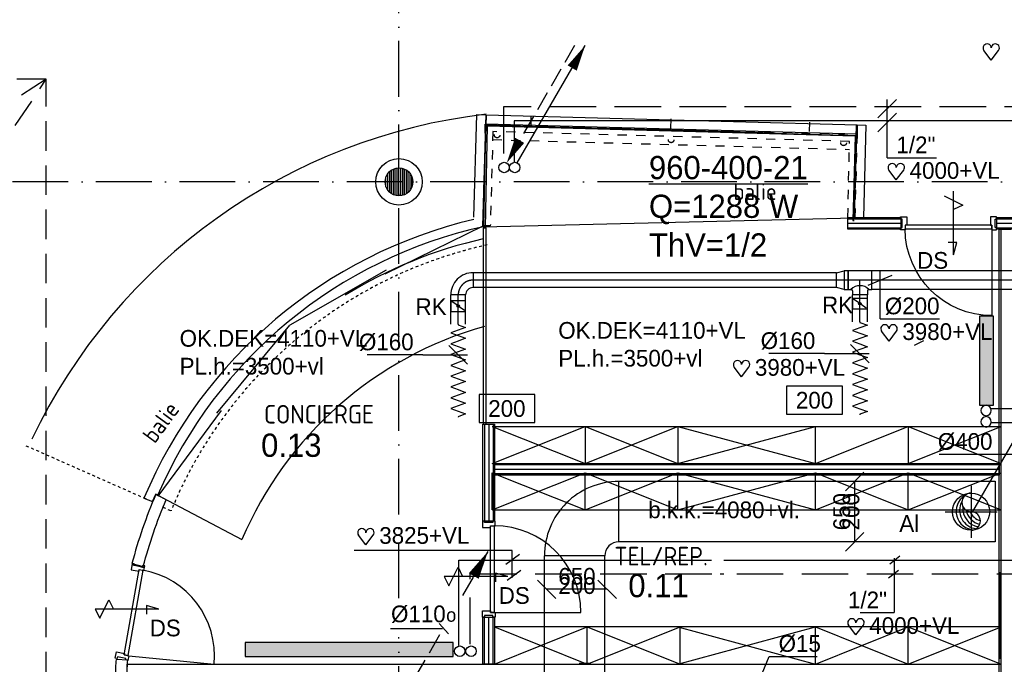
# Model space of a CAD drawing. Extents: x -866131 to -691536, y 173952 to 258052.
# Tile 80 of 160: x -787187 to -776584, y 204424 to 211368. Entities that reach past the tile are written whole.
import ezdxf
from ezdxf.enums import TextEntityAlignment as Align

# ---------------------------------------------------------------- set-up
doc = ezdxf.new("R2010")
doc.units = 0
doc.header["$LTSCALE"] = 100
for name, pattern in [('2322107', [2000, 1000, 1000]), ('2322108', [7, 5, -2]), ('CENTER2', [11.25, 7.5, -1.25, 1.25, -1.25]), ('CENTER4', [5, 3.125, -0.625, 0.625, -0.625]), ('DASHDOT', [9, 6, -1.5, 0, -1.5]), ('DASHED', [3, 1.5, -1.5]), ('HIDDEN', [2, 1, -1]), ('HIDDEN2', [4.7625, 3.175, -1.5875]), ('LURETOUR', [6, 4, -2])]:
    doc.linetypes.add(name, pattern=pattern)
doc.layers.get('0').update_dxf_attribs({"linetype": 'CONTINUOUS'})
for name, color, linetype in [('AL$1----_ALGEMEEN', 7, 'CONTINUOUS'), ('AL$1----_TEKST', 7, 'CONTINUOUS'), ('AL$7----_STRAMIEN', 1, 'DASHDOT'), ('AL$8----_HULPKOLOM', 2, 'CONTINUOUS'), ('AL22----_BINNENWAND', 7, 'CONTINUOUS'), ('AL28----_KONSTRUKTIE', 3, 'CONTINUOUS'), ('AL32----_BINNENKOZ', 7, 'CONTINUOUS'), ('AL32----_DRAAIRICHTING', 1, 'CONTINUOUS'), ('ALL-----_REFLIJNEN', 8, 'CONTINUOUS'), ('ALXAA---_GEWBETON', 12, 'CONTINUOUS'), ('BOUW', 8, 'CONTINUOUS'), ('DOORSNEDE', 1, 'CONTINUOUS'), ('LIJN18', 1, 'CONTINUOUS'), ('LIJN35', 4, 'CONTINUOUS'), ('MEUBILAIR', 6, 'CONTINUOUS'), ('MV-BINNENKOZIJN', 1, 'CONTINUOUS'), ('WI561---', 1, 'CONTINUOUS'), ('WL5233--', 4, 'CONTINUOUS'), ('WL532---', 4, 'CONTINUOUS'), ('WL561---', 4, 'CONTINUOUS'), ('WL561---_AANVOER', 4, 'CONTINUOUS'), ('WL561---_RETOUR', 4, 'CONTINUOUS'), ('WL570---', 3, 'CONTINUOUS'), ('WL570---_HARTLIJN', 7, 'CONTINUOUS'), ('WL570---_RETOUR', 3, 'CONTINUOUS'), ('WL570---_TOEVOER', 3, 'CONTINUOUS'), ('WM561---', 1, 'CONTINUOUS'), ('WM570---', 1, 'CONTINUOUS')]:
    doc.layers.add(name, color=color, linetype=linetype)
doc.styles.add('BURO-018', font='BUROFONT.shx', dxfattribs={"height": 180})
doc.styles.add('BURO-025', font='BUROFONT.shx', dxfattribs={"height": 250})
doc.styles.get("Standard").update_dxf_attribs({"font": 'ISOCP'})

# ---------------------------------------------------------------- blocks, each defined once
blk = doc.blocks.new('A$C4CDC756A')
at = {"layer": 'BOUW', "color": 1, "style": 'BURO-018'}
for s, p in [('OK.DEK=4110+VL', (0, 300)), ('PL.h.=3500+vl', (0, 0))]:
    blk.add_text(s, height=180, dxfattribs=at).set_placement(p)
blk = doc.blocks.new('2322401')
at = {"color": 0, "linetype": 'CONTINUOUS'}
for p, q in [((-0.5, 0.5, 1), (-0.5, 0.5)), ((-0.5, 0.5, 1), (-0.5, -0.5, 1)), ((0.5, 0.5, 1), (-0.5, 0.5, 1)), ((0.5, 0.5), (-0.5, 0.5)), ((-0.5, 0.5), (-0.5, -0.5)), ((0.5, 0.5, 1), (0.5, 0.5)), ((0.5, -0.5, 1), (0.5, 0.5, 1)), ((0.5, -0.5), (0.5, 0.5)), ((-0.5, -0.5, 1), (-0.5, -0.5)), ((-0.5, -0.5, 1), (0.5, -0.5, 1)), ((-0.5, -0.5), (0.5, -0.5)), ((0.5, -0.5, 1), (0.5, -0.5))]:
    blk.add_line(p, q, dxfattribs=at)
blk = doc.blocks.new('CVHATCH1')
at = {"color": 0, "linetype": 'CONTINUOUS'}
blk.add_solid([(-0.5, -0.5), (0.5, -0.5), (-0.5, 0.5), (0.5, 0.5)], dxfattribs=at)
blk = doc.blocks.new('A$C762F268B')
at = {"layer": 'WL561---_RETOUR', "color": 1}
for centre in [(56, 178), (56, 56)]:
    blk.add_circle(centre, 56.2, dxfattribs=at)
blk = doc.blocks.new('A$C308E2E07')
at = {"layer": 'WL561---'}
blk.add_blockref('A$C762F268B', (0, 0), dxfattribs=at)
blk = doc.blocks.new('LDV1107')
at = {"color": 0, "linetype": 'CONTINUOUS'}
blk.add_line((0.25, 0.433), (6.75, 11.691), dxfattribs=at)
blk.add_lwpolyline([(6.75, 11.691, 0, 1, 0), (5.5, 9.526, 1, 1, 0)], format="xyseb", dxfattribs=at)
blk.add_circle((0, 0), 0.5, dxfattribs=at)
blk = doc.blocks.new('LDV3108')
at = {"color": 0, "linetype": 'CONTINUOUS'}
for p, q in [((6.75, 11.691), (5.813, 10.068)), ((5.438, 9.418), (4.5, 7.794)), ((4.125, 7.145), (3.188, 5.521)), ((2.813, 4.871), (1.875, 3.248)), ((1.5, 2.598), (0.563, 0.974))]:
    blk.add_line(p, q, dxfattribs=at)
blk.add_lwpolyline([(0.25, 0.433, 0, 1, 0), (1.5, 2.598, 1, 1, 0)], format="xyseb", dxfattribs=at)
blk.add_circle((0, 0), 0.5, dxfattribs=at)
blk = doc.blocks.new('LDV1123')
at = {"color": 0, "linetype": 'CONTINUOUS'}
for p, q in [((6.75, 11.691), (5.812, 10.068)), ((5.437, 9.418), (4.5, 7.794)), ((1.562, 2.706), (2.5, 4.33)), ((0.25, 0.433), (1.187, 2.057))]:
    blk.add_line(p, q, dxfattribs=at)
blk.add_lwpolyline([(6.75, 11.691, 0, 1, 0), (5.5, 9.526, 1, 1, 0)], format="xyseb", dxfattribs=at)
blk.add_circle((0, 0), 0.5, dxfattribs=at)
at = {"color": 0, "linetype": 'CONTINUOUS', "style": 'BURO-018'}
blk.add_attdef('LD_TEXT1', text='', height=1.8, dxfattribs=at).set_placement((3.5, 6.062), align=Align.MIDDLE)
blk = doc.blocks.new('LU-ORND')
at = {"color": 0, "linetype": 'CONTINUOUS'}
for p, q in [((-3, 1.5), (-3, -1.5)), ((3, 1.5), (-3, 1.5)), ((3, -1.5), (3, 1.5)), ((-3, -1.5), (3, -1.5))]:
    blk.add_line(p, q, dxfattribs=at)
blk = doc.blocks.new('LU-1D-K-C8')
at = {"color": 0, "linetype": 'CONTINUOUS'}
for p, q in [((-0.5, 100), (0.5, 100)), ((-0.5, -100), (0.5, -100))]:
    blk.add_line(p, q, dxfattribs=at)
at = {"layer": 'WL570---_HARTLIJN', "linetype": 'CENTER2'}
blk.add_line((-0.5, 0), (0.5, 0), dxfattribs=at)
blk = doc.blocks.new('A$C338F7338')
at = {"color": 0, "linetype": 'CONTINUOUS'}
blk.add_line((790, 1368), (0, 0), dxfattribs=at)
blk.add_lwpolyline([(0, 0, 0, 122, 0), (152, 263, 122, 122, 0)], format="xyseb", dxfattribs=at)
blk = doc.blocks.new('LU-1D-K-A0')
at = {"color": 0, "linetype": 'CONTINUOUS'}
for p, q in [((-0.5, 80), (0.5, 80)), ((-0.5, -80), (0.5, -80))]:
    blk.add_line(p, q, dxfattribs=at)
at = {"layer": 'WL570---_HARTLIJN', "linetype": 'CENTER2'}
blk.add_line((-0.5, 0), (0.5, 0), dxfattribs=at)
blk = doc.blocks.new('LU-1D-F-A03E8')
at = {"color": 0, "linetype": 'CONTINUOUS'}
for p, q in [((-500, 0), (-495, 0)), ((-495, 0), (-466, 80)), ((-466, 80), (-437, 0)), ((-437, 0), (-408, -80)), ((-408, -80), (-379, 0)), ((-379, 0), (-349, 80)), ((-349, 80), (-320, 0)), ((-320, 0), (-291, -80)), ((-291, -80), (-262, 0)), ((-262, 0), (-233, 80)), ((-233, 80), (-204, 0)), ((-204, 0), (-175, -80)), ((-175, -80), (-146, 0)), ((-146, 0), (-116, 80)), ((-116, 80), (-87, 0)), ((-87, 0), (-58, -80)), ((-58, -80), (-29, 0)), ((-29, 0), (0, 80)), ((0, 80), (29, 0)), ((29, 0), (58, -80)), ((58, -80), (87, 0)), ((87, 0), (116, 80)), ((116, 80), (146, 0)), ((146, 0), (175, -80)), ((175, -80), (204, 0)), ((204, 0), (233, 80)), ((233, 80), (262, 0)), ((262, 0), (291, -80)), ((291, -80), (320, 0)), ((320, 0), (349, 80)), ((349, 80), (379, 0)), ((379, 0), (408, -80)), ((408, -80), (437, 0)), ((437, 0), (466, 80)), ((466, 80), (495, 0)), ((495, 0), (500, 0))]:
    blk.add_line(p, q, dxfattribs=at)
blk = doc.blocks.new('LU-1D-KL-A072')
at = {"color": 0, "linetype": 'CONTINUOUS'}
for p, q in [((-57, 80), (-57, -80)), ((57, 80), (-57, 80)), ((49, 68), (8, 12)), ((57, -80), (57, 80)), ((-57, -80), (57, -80)), ((-8, -12), (-49, -68))]:
    blk.add_line(p, q, dxfattribs=at)
blk.add_circle((0, 0), 14.3, dxfattribs=at)
blk = doc.blocks.new('*U244', base_point=(51433, 33831))
at = {"layer": 'WM570---', "linetype": 'CONTINUOUS'}
for p, q in [((51053, 33831), (50453, 33831)), ((51053, 33831), (51533, 33831)), ((51333, 33931), (51533, 33731))]:
    blk.add_line(p, q, dxfattribs=at)
at = {"layer": 'WM570---', "linetype": 'CONTINUOUS', "style": 'BURO-018'}
blk.add_text('%%c160', height=180, dxfattribs=at).set_placement((50953, 33881), align=Align.RIGHT)
blk = doc.blocks.new('*U245', base_point=(54955, 33819))
at = {"layer": 'WM570---', "linetype": 'CONTINUOUS'}
for p, q in [((54855, 33919), (55055, 33719)), ((54575, 33819), (53975, 33819)), ((54575, 33819), (55055, 33819))]:
    blk.add_line(p, q, dxfattribs=at)
at = {"layer": 'WM570---', "linetype": 'CONTINUOUS', "style": 'BURO-018'}
blk.add_text('%%c160', height=180, dxfattribs=at).set_placement((54475, 33869), align=Align.RIGHT)
blk = doc.blocks.new('LU-1D-T-5A-C8A05A1009D')
at = {"color": 0, "linetype": 'CONTINUOUS'}
for p, q in [((-80, 116), (-80, 157)), ((-80, 157), (80, 157)), ((80, 116), (80, 157)), ((-96, 100), (-128, 100)), ((-128, 100), (-128, -100)), ((128, 100), (96, 100)), ((128, -100), (128, 100)), ((-128, -100), (128, -100))]:
    blk.add_line(p, q, dxfattribs=at)
at = {"color": 0, "linetype": 'CONTINUOUS', "flags": 128}
for points in [[(-96, 100, 0.02182), (-94, 100, 0.037214), (-93, 100, 0.006436), (-91, 101, 0.02182), (-91, 101, 0.02182), (-89, 101, 0.02182), (-88, 102, 0.02182), (-87, 103, 0.02182), (-86, 104, 0.02182), (-85, 105, 0.02182), (-84, 106, 0.02182), (-83, 107, 0.02182), (-82, 108, 0.02182), (-81, 109, 0.02182), (-81, 111, 0.02182), (-81, 111, 0.006436), (-80, 113, 0.037214), (-80, 114, 0.02182), (-80, 116)], [(80, 116, 0.02182), (80, 114, 0.037214), (80, 113, 0.006436), (81, 111, 0.02182), (81, 111, 0.02182), (81, 109, 0.02182), (82, 108, 0.02182), (83, 107, 0.02182), (84, 106, 0.02182), (85, 105, 0.02182), (86, 104, 0.02182), (87, 103, 0.02182), (88, 102, 0.02182), (89, 101, 0.02182), (91, 101, 0.02182), (91, 101, 0.006436), (93, 100, 0.037214), (94, 100, 0.02182), (96, 100)]]:
    blk.add_lwpolyline(points, format="xyb", dxfattribs=at)
at = {"color": 0, "linetype": 'CONTINUOUS'}
blk.add_arc((0, 196), 136, 225, 315, dxfattribs=at)
at = {"layer": 'WL570---_HARTLIJN', "linetype": 'CENTER4'}
for p, q in [((0, 157), (0, 0)), ((-128, 0), (128, 0))]:
    blk.add_line(p, q, dxfattribs=at)
blk = doc.blocks.new('LU-1D-VCH-C8A05528')
at = {"color": 0, "linetype": 'CONTINUOUS'}
for p, q in [((40, 100), (0, 100)), ((0, 100), (0, -100)), ((40, 100), (125.2, 80)), ((40, -100), (40, 100)), ((125.2, 80), (125.2, -80)), ((0, -100), (40, -100)), ((125.2, -80), (40, -100))]:
    blk.add_line(p, q, dxfattribs=at)
at = {"layer": 'WL570---_HARTLIJN', "linetype": 'CENTER4'}
blk.add_line((0, 0), (125.2, 0), dxfattribs=at)
blk = doc.blocks.new('LU-2D-K-28A')
at = {"color": 0, "linetype": 'CONTINUOUS'}
for p, q in [((-0.5, 325), (0.5, 325)), ((-0.5, -325), (0.5, -325))]:
    blk.add_line(p, q, dxfattribs=at)
blk = doc.blocks.new('*U255', base_point=(51883, 30962))
at = {"layer": 'WM570---', "linetype": 'CONTINUOUS'}
for p, q in [((51458, 31061), (51657, 30862)), ((52108, 31061), (52307, 30862)), ((52208, 30962), (51558, 30962))]:
    blk.add_line(p, q, dxfattribs=at)
at = {"layer": 'WM570---', "linetype": 'CONTINUOUS', "style": 'BURO-018'}
for s, p in [('650', (51883, 31012)), ('200', (51883, 30912))]:
    blk.add_text(s, height=180, dxfattribs=at).set_placement(p, align=Align.CENTER)
blk = doc.blocks.new('LU-1-KI2')
at = {"color": 0, "linetype": 'CONTINUOUS'}
blk.add_circle((0, 0), 0.5, dxfattribs=at)
for centre, start, end in [((0.098, 0.01), 122.9221, 266.9628), ((0.191, 0.038), 151.6522, 263.7819), ((0.278, 0.084), 174.6069, 260.2716), ((0.354, 0.146), 192.3501, 256.1233), ((0.416, 0.222), 206.1028, 250.6419)]:
    blk.add_arc(centre, 0.5, start, end, dxfattribs=at)
at = {"layer": 'WL570---_HARTLIJN', "linetype": 'CENTER4'}
for p, q in [((0, 0.7), (0, -0.7)), ((-0.7, 0), (0.7, 0))]:
    blk.add_line(p, q, dxfattribs=at)
at = {"layer": 'WL570---_HARTLIJN', "color": 0, "linetype": 'CONTINUOUS'}
for centre, start, end in [((0, 0.25), 90, 270), ((0, -0.25), 270, 90)]:
    blk.add_arc(centre, 0.25, start, end, dxfattribs=at)
blk = doc.blocks.new('LU-2D-B-1-28A5A')
at = {"color": 0, "linetype": 'CONTINUOUS'}
for p, q in [((-325, 475), (325, 475)), ((-475, 325), (-475, -325))]:
    blk.add_line(p, q, dxfattribs=at)
for radius in [150, 800]:
    blk.add_arc((-475, 475), radius, 270, 0, dxfattribs=at)
blk = doc.blocks.new('*U314', base_point=(54899, 32117))
at = {"layer": 'WM570---', "linetype": 'CONTINUOUS'}
for p, q in [((54998, 32542), (54799, 32342)), ((54899, 31792), (54899, 32442)), ((54998, 31892), (54799, 31692))]:
    blk.add_line(p, q, dxfattribs=at)
at = {"layer": 'WM570---', "linetype": 'CONTINUOUS', "style": 'BURO-018'}
for s, p in [('650', (54849, 32117)), ('200', (54949, 32117))]:
    blk.add_text(s, height=180, rotation=90, dxfattribs=at).set_placement(p, align=Align.CENTER)
blk = doc.blocks.new('CVRINFO2')
at = {"color": 0, "linetype": 'CONTINUOUS', "style": 'BURO-025'}
for tag, p in [('CV_TEXT125', (0, 0)), ('CV_TEXT225', (0, -4.17)), ('CV_TEXT325', (0, -8.33)), ('CV_TEXT425', (0, -12.5))]:
    blk.add_attdef(tag, p, '', height=2.5, dxfattribs=at)
blk = doc.blocks.new('HART')
at = {"color": 1}
for q in [(-28.1, 39.5), (51.4, 39.5)]:
    blk.add_line((11.6, -12.9), q, dxfattribs=at)
for centre, start, end in [((-10.5, 52.8), 0, 217.1867), ((33.8, 52.8), 322.8133, 180)]:
    blk.add_arc(centre, 22.1, start, end, dxfattribs=at)
blk = doc.blocks.new('*U369', base_point=(55679, 34511))
at = {"color": 0, "linetype": 'CONTINUOUS'}
for p, q in [((55679, 34193), (55679, 34711)), ((55548, 34557), (55809, 34665)), ((55679, 34193), (56318, 34193))]:
    blk.add_line(p, q, dxfattribs=at)
at = {"layer": 'WM570---', "linetype": 'CONTINUOUS', "style": 'BURO-018'}
blk.add_text('%%c200', height=180, dxfattribs=at).set_placement((55729, 34243))
blk = doc.blocks.new('*U372', base_point=(54669, 36476))
at = {"color": 0, "linetype": 'CONTINUOUS'}
for p, q in [((54769, 36576), (54569, 36376)), ((54669, 35946), (54669, 36576)), ((54769, 36426), (54569, 36226)), ((54669, 35946), (55199, 35946))]:
    blk.add_line(p, q, dxfattribs=at)
at = {"color": 0, "linetype": 'CONTINUOUS', "style": 'BURO-018'}
blk.add_text('1/2"', height=180, dxfattribs=at).set_placement((54769, 35996))
blk = doc.blocks.new('LU-1D-B--1-A05AA0')
at = {"color": 0, "linetype": 'CONTINUOUS'}
for p, q in [((-160, -80), (-160, 80)), ((80, -160), (-80, -160))]:
    blk.add_line(p, q, dxfattribs=at)
for radius in [240, 80]:
    blk.add_arc((-160, -160), radius, 0, 90, dxfattribs=at)
at = {"layer": 'WL570---_HARTLIJN', "linetype": 'CENTER4'}
blk.add_arc((-160, -160), 160, 0, 90, dxfattribs=at)

msp = doc.modelspace()

# ---------------------------------------------------------------- linework, layer by layer
at = {"color": 1, "linetype": 'CONTINUOUS'}
for p, q in [((-779216.233, 204262.829), (-779114.41, 204508.76)), ((-779114.41, 204508.76), (-778599.067, 204508.76))]:
    msp.add_line(p, q, dxfattribs=at)
at = {"layer": 'AL$1----_ALGEMEEN', "color": 8}
for p, q in [((-782075.613, 206086.697), (-776617.903, 206086.697)), ((-776617.903, 204826.901), (-782075.613, 204826.901)), ((-781617.903, 204426.901), (-776617.903, 204426.901)), ((-777098.049, 204426.901), (-776617.903, 204426.901))]:
    msp.add_line(p, q, dxfattribs=at)
for points in [[(-782295.475, 209241.69), (-782265.2, 210346.214), (-782165.237, 210343.474), (-782198.049, 209146.424), (-782198.049, 209146.424)], [(-782189.568, 209127.248), (-782169.568, 209127.151), (-782148.04, 210223.316)], [(-782188.56, 209136.95), (-782166.384, 210222.491)], [(-782170.891, 210229.942), (-781173.083, 210202.481)], [(-782166.236, 210233.487), (-780551.401, 210189.886)], [(-782149.208, 210224.514), (-778191.447, 210115.041), (-778215.017, 209205.195), (-778200.989, 209205.127)], [(-781173.083, 210207.481), (-780175.274, 210180.019)], [(-780175.274, 210180.019), (-779177.466, 210152.558)], [(-779177.466, 210147.558), (-778179.657, 210120.096)], [(-778208.103, 209206.925), (-778185.984, 210113.056)], [(-782200.722, 209144.603), (-783255.371, 208628.096)], [(-784273.267, 208082.674), (-783236.864, 208674.319)], [(-784282.803, 208076.6), (-785069.077, 207130.495)], [(-785696.685, 206234.182), (-785013.556, 207158.228)], [(-782098.049, 206986.697), (-776617.903, 206986.697)], [(-780098.049, 206986.697), (-778617.903, 206586.697)], [(-780098.049, 206586.697), (-778617.903, 206986.697)], [(-778617.903, 206586.697), (-778617.903, 206986.697)], [(-782098.049, 206086.697), (-782098.049, 206486.697)], [(-780098.049, 206086.697), (-778617.903, 206486.697)], [(-780098.049, 206486.697), (-778617.903, 206086.697)], [(-778617.903, 206086.697), (-778617.903, 206486.697)], [(-785849.19, 206215.408), (-785758.084, 206176.886), (-785721.447, 206255.511), (-785699.999, 206244.407)], [(-785721.447, 206255.511), (-784794.312, 205767.62)], [(-780098.049, 204826.901), (-778617.903, 204426.901)], [(-780098.049, 204426.901), (-778617.903, 204826.901)]]:
    msp.add_lwpolyline(points, dxfattribs=at)
at = {"layer": 'AL$1----_ALGEMEEN', "color": 8, "linetype": 'DASHED', "ltscale": 0.2}
msp.add_lwpolyline([(-787119.581, 206779.238), (-785758.084, 206176.886), (-785721.447, 206255.511), (-785610.853, 206197.312), (-785645.758, 206118.302), (-785558.781, 206077.363)], dxfattribs=at)
at = {"layer": 'AL$1----_ALGEMEEN', "color": 8, "linetype": 'CONTINUOUS'}
for points in [[(-785978.725, 205510.07), (-785857.222, 205477.9, -0.035571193), (-785610.853, 206197.312), (-785721.447, 206255.511, 0.036144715)], [(-786033.06, 204301.901, 0.970020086), (-786031.964, 204301.901, -0.007752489), (-786023.39, 204467.609), (-786149.805, 204476.206, 0.007990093), (-786158.865, 204301.901)]]:
    msp.add_lwpolyline(points, format="xyb", close=True, dxfattribs=at)
at = {"layer": 'AL$1----_ALGEMEEN', "color": 8}
for centre, radius, start, end in [((-781119.859, 204218.554), 5133.615, 103.2570373, 157.1091829), ((-781120.089, 204262.109), 4992.323, 102.4337652, 156.6049043), ((-781103.139, 204198.48), 4931.005, 102.7973016, 121.5550923), ((-781098.138, 204196.581), 4016.201, 105.6722235, 156.9723355)]:
    msp.add_arc(centre, radius, start, end, dxfattribs=at)
at = {"layer": 'AL$1----_ALGEMEEN', "color": 8, "linetype": 'DASHED', "ltscale": 0.2}
msp.add_arc((-781115.887, 204253.473), 4801.661, 102.4594977, 157.6758807, dxfattribs=at)
at = {"layer": 'AL$7----_STRAMIEN', "color": 1}
for p, q in [((-783102.826, 205137.841), (-783102.826, 236921.228)), ((-783102.826, 179501.228), (-783102.826, 204718.514))]:
    msp.add_line(p, q, dxfattribs=at)
msp.add_lwpolyline([(-765063.621, 209621.228), (-813402.826, 209621.228), (-838048.569, 209621.228)], dxfattribs=at)
at = {"layer": 'AL$8----_HULPKOLOM', "color": 8}
msp.add_circle((-783102.65, 209621.228), 250, dxfattribs=at)
msp.add_arc((-781448.661, 204181.108), 6209.544, 96.6274234, 154.5484888, dxfattribs=at)
at = {"layer": 'AL22----_BINNENWAND', "color": 8}
for p, q in [((-776637.403, 203620.286), (-776637.403, 209112.096)), ((-776637.403, 209112.096), (-776512.403, 209112.096)), ((-786030.485, 204426.901), (-776637.403, 204426.901)), ((-786030.485, 204301.901), (-786030.485, 204426.901)), ((-781035.814, 204434.403), (-781160.814, 204434.403))]:
    msp.add_line(p, q, dxfattribs=at)
at = {"layer": 'AL22----_BINNENWAND', "color": 8, "linetype": 'CONTINUOUS'}
msp.add_line((-776622.403, 209112.096), (-776622.403, 203620.286), dxfattribs=at)
at = {"layer": 'AL22----_BINNENWAND', "color": 8}
for points in [[(-778270.316, 209237.096), (-777699.609, 209237.096), (-777699.609, 209112.096), (-778270.316, 209112.096)], [(-776665.818, 209237.096), (-774156.789, 209237.096), (-774156.789, 209112.096), (-776665.818, 209112.096)], [(-782196.075, 209125.271), (-782196.075, 207010.44), (-782164.114, 207010.44), (-782164.114, 209125.271)], [(-782073.049, 207009.937), (-782073.049, 205966.466), (-782198.049, 205966.466), (-782198.049, 207009.937)], [(-776637.403, 206461.697), (-782073.049, 206461.697), (-782073.049, 206586.697), (-776637.403, 206586.697)], [(-782198.049, 204426.901), (-782198.049, 204930.593), (-782073.049, 204930.593), (-782073.049, 204426.901)]]:
    msp.add_lwpolyline(points, close=True, dxfattribs=at)
at = {"layer": 'AL22----_BINNENWAND', "color": 8, "linetype": 'CONTINUOUS'}
for points in [[(-778270.316, 209222.096), (-777699.609, 209222.096)], [(-776665.818, 209222.096), (-774156.789, 209222.096)], [(-778270.316, 209127.096), (-777699.609, 209127.096)], [(-776665.818, 209127.096), (-774156.789, 209127.096)], [(-782183.049, 207009.937), (-782183.049, 205966.466)], [(-782088.049, 207009.937), (-782088.049, 205966.466)], [(-776637.403, 206571.697), (-782073.049, 206571.697)], [(-776637.403, 206476.697), (-782073.049, 206476.697)], [(-782183.049, 204426.901), (-782183.049, 204930.593)], [(-782088.049, 204426.901), (-782088.049, 204930.593)]]:
    msp.add_lwpolyline(points, dxfattribs=at)
at = {"layer": 'AL28----_KONSTRUKTIE', "color": 8}
msp.add_circle((-783102.65, 209621.228), 150, dxfattribs=at)
at = {"layer": 'AL32----_BINNENKOZ', "color": 8, "linetype": 'HIDDEN2'}
for p, q in [((-786900.826, 210725.505), (-813013.905, 210726.29)), ((-786900.826, 210725.505), (-810062.709, 195936.303)), ((-803657.812, 185687.366), (-786900.826, 210725.505)), ((-786900.826, 185668.19), (-786900.826, 210725.505))]:
    msp.add_line(p, q, dxfattribs=at)
at = {"layer": 'AL32----_BINNENKOZ', "color": 8}
for p, q in [((-782204.91, 205966.665), (-782204.91, 205899.665)), ((-782182.91, 205966.665), (-782204.91, 205966.665)), ((-782182.91, 205950.665), (-782182.91, 205966.665)), ((-782090.91, 205950.665), (-782182.91, 205950.665)), ((-782090.91, 205966.665), (-782090.91, 205950.665)), ((-782065.91, 205966.665), (-782090.91, 205966.665)), ((-782065.91, 205916.665), (-782065.91, 205966.665)), ((-782204.91, 205899.665), (-782116.91, 205899.665)), ((-782116.91, 204982.665), (-782116.91, 205916.665)), ((-782116.91, 205916.665), (-782076.91, 205916.665)), ((-782116.91, 205916.665), (-782065.91, 205916.665)), ((-782116.91, 205899.665), (-782116.91, 205916.665)), ((-782076.91, 205916.665), (-782076.91, 204982.665)), ((-776635.58, 205418.403), (-776635.58, 204484.403)), ((-782204.91, 204999.665), (-782116.91, 204999.665)), ((-782204.91, 204932.665), (-782204.91, 204999.665)), ((-782116.91, 204999.665), (-782116.91, 204982.665)), ((-782076.91, 204982.665), (-782116.91, 204982.665)), ((-782116.91, 204982.665), (-782065.91, 204982.665)), ((-782065.91, 204982.665), (-782065.91, 204932.665)), ((-782182.91, 204932.665), (-782204.91, 204932.665)), ((-782182.91, 204948.665), (-782182.91, 204932.665)), ((-782090.91, 204948.665), (-782182.91, 204948.665)), ((-782090.91, 204932.665), (-782090.91, 204948.665)), ((-782065.91, 204932.665), (-782090.91, 204932.665))]:
    msp.add_line(p, q, dxfattribs=at)
for points in [[(-777700.861, 209103.596), (-777700.861, 209128.596), (-777684.861, 209128.596), (-777684.861, 209220.596), (-777700.861, 209220.596), (-777700.861, 209242.596), (-777633.861, 209242.596), (-777633.861, 209154.596), (-777650.861, 209154.596), (-777650.861, 209103.596), (-777700.861, 209103.596)], [(-776666.861, 209103.596), (-776666.861, 209128.596), (-776682.861, 209128.596), (-776682.861, 209220.596), (-776666.861, 209220.596), (-776666.861, 209242.596), (-776733.861, 209242.596), (-776733.861, 209154.596), (-776716.861, 209154.596), (-776716.861, 209103.596), (-776666.861, 209103.596)]]:
    msp.add_lwpolyline(points, dxfattribs=at)
msp.add_lwpolyline([(-777650.861, 209154.596), (-777650.861, 209114.596), (-776716.861, 209114.596), (-776716.861, 209154.596)], close=True, dxfattribs=at)
at = {"layer": 'AL32----_DRAAIRICHTING', "color": 8}
for p, q in [((-785972.481, 205500.111), (-785851.762, 205467.678)), ((-782076.91, 204982.665), (-781142.91, 204982.665))]:
    msp.add_line(p, q, dxfattribs=at)
msp.add_lwpolyline([(-776716.861, 209114.596), (-776716.861, 208180.596, -0.414213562), (-777650.861, 209114.596, -0.414213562)], format="xyb", dxfattribs=at)
for points in [[(-785840.098, 205485.236), (-785864.711, 205489.618), (-785867.515, 205473.865), (-785958.091, 205489.991), (-785955.286, 205505.743), (-785976.946, 205509.599), (-785988.69, 205443.637), (-785902.052, 205428.212), (-785899.072, 205444.949), (-785848.862, 205436.01), (-785840.098, 205485.236)], [(-786021.336, 204467.243), (-786045.949, 204471.625), (-786043.145, 204487.377), (-786133.721, 204503.503), (-786136.525, 204487.751), (-786158.184, 204491.607), (-786146.441, 204557.57), (-786059.803, 204542.145), (-786062.783, 204525.408), (-786012.572, 204516.469), (-786021.336, 204467.243)]]:
    msp.add_lwpolyline(points, dxfattribs=at)
msp.add_lwpolyline([(-785899.072, 205444.949), (-785859.691, 205437.938), (-786023.402, 204518.397), (-786062.783, 204525.408)], close=True, dxfattribs=at)
for centre, start, end in [((-782076.91, 204982.665), 360, 90), ((-786023.402, 204518.397), 354.3781793, 79.9051)]:
    msp.add_arc(centre, 934, start, end, dxfattribs=at)
at = {"layer": 'ALL-----_REFLIJNEN', "color": 8, "linetype": 'CONTINUOUS'}
for points in [[(-778270.316, 209174.596), (-777699.609, 209174.596)], [(-776665.818, 209174.596), (-774156.789, 209174.596)], [(-782135.549, 207009.937), (-782135.549, 205966.466)], [(-776637.403, 206524.197), (-782073.049, 206524.197)], [(-782135.549, 204426.901), (-782135.549, 204930.593)]]:
    msp.add_lwpolyline(points, dxfattribs=at)
at = {"layer": 'ALXAA---_GEWBETON', "color": 8}
for p, q in [((-783182.65, 209494.342), (-783182.65, 209748.113)), ((-783162.65, 209483.75), (-783162.65, 209758.705)), ((-783142.65, 209476.659), (-783142.65, 209765.796)), ((-783122.65, 209472.567), (-783122.65, 209769.888)), ((-783102.65, 209471.228), (-783102.65, 209771.228)), ((-783082.65, 209472.567), (-783082.65, 209769.888)), ((-783062.65, 209476.659), (-783062.65, 209765.796)), ((-783042.65, 209483.75), (-783042.65, 209758.705)), ((-783022.65, 209494.342), (-783022.65, 209748.113)), ((-783242.65, 209567.376), (-783242.65, 209675.079)), ((-783222.65, 209531.228), (-783222.65, 209711.228)), ((-783202.65, 209509.424), (-783202.65, 209733.031)), ((-783002.65, 209509.424), (-783002.65, 209733.031)), ((-782982.65, 209531.228), (-782982.65, 209711.228)), ((-782962.65, 209567.376), (-782962.65, 209675.079))]:
    msp.add_line(p, q, dxfattribs=at)
at = {"layer": 'DOORSNEDE', "color": 1}
for p, q in [((-777131.859, 208835.168), (-777131.859, 209521.507)), ((-777095.537, 208967.786), (-777188.72, 208967.786)), ((-777131.859, 208835.168), (-777095.537, 208967.786)), ((-782063.296, 205406.438), (-782063.296, 205313.255)), ((-781930.678, 205370.115), (-782063.296, 205406.438)), ((-781930.678, 205370.115), (-782617.017, 205370.115)), ((-785689.472, 205020.007), (-786375.81, 205020.007)), ((-785822.09, 205056.329), (-785822.09, 204963.146)), ((-785689.472, 205020.007), (-785822.09, 205056.329))]:
    msp.add_line(p, q, dxfattribs=at)
at = {"layer": 'LIJN18', "color": 6}
for p, q in [((-781680.726, 210232.545), (-781678.468, 210332.52)), ((-778681.49, 210164.829), (-778679.233, 210264.803))]:
    msp.add_line(p, q, dxfattribs=at)
at = {"layer": 'LIJN18', "color": 8}
msp.add_line((-780173.844, 210198.932), (-780171.586, 210298.907), dxfattribs=at)
at = {"layer": 'LIJN18', "color": 8, "linetype": 'HIDDEN'}
for p, q in [((-782175.591, 210144.102), (-782173.334, 210244.076)), ((-782094.532, 210075.792), (-778251.761, 209970.46)), ((-778181.617, 210153.542), (-778183.875, 210053.568))]:
    msp.add_line(p, q, dxfattribs=at)
msp.add_lwpolyline([(-782198.118, 209143.925), (-782167.977, 210243.512), (-778169.479, 210133.911), (-778194.139, 209234.249), (-778269.043, 209236.189), (-778250.258, 210057.095), (-782091.172, 210162.377), (-782119.039, 209145.709), (-782198.049, 209146.424)], dxfattribs=at)
at = {"layer": 'LIJN35', "color": 8}
for p, q in [((-782198.118, 209143.925), (-782167.977, 210243.512)), ((-778176.743, 210133.666), (-778201.404, 209234.003)), ((-782194.991, 209137.34), (-778201.404, 209234.003))]:
    msp.add_line(p, q, dxfattribs=at)
for points in [[(-782167.977, 210243.512), (-782165.237, 210343.474), (-778166.739, 210233.873), (-778169.479, 210133.911), (-782167.977, 210243.512)], [(-778201.404, 209234.003), (-778174.003, 210233.628), (-778074.041, 210230.888), (-778101.236, 209238.761), (-778201.404, 209234.003)], [(-786012.572, 204516.469), (-785093.895, 204426.901)]]:
    msp.add_lwpolyline(points, dxfattribs=at)
at = {"layer": 'LIJN35', "color": 8, "linetype": 'HIDDEN'}
for centre in [(-782045.977, 210125.528), (-780171.897, 210073.111), (-778314.195, 210040.862)]:
    msp.add_circle(centre, 30, dxfattribs=at)
at = {"layer": 'MEUBILAIR', "color": 8}
for p, q in [((-782098.049, 206586.697), (-781098.049, 206986.697)), ((-782098.049, 206986.697), (-781098.049, 206586.697)), ((-781098.049, 206986.697), (-781098.049, 206586.697)), ((-781098.049, 206586.697), (-780098.049, 206986.697)), ((-781098.049, 206986.697), (-780098.049, 206586.697)), ((-780098.049, 206986.697), (-780098.049, 206586.697)), ((-778617.903, 206586.697), (-777617.903, 206986.697)), ((-777617.903, 206586.697), (-776617.903, 206986.697)), ((-777617.903, 206986.697), (-776617.903, 206586.697)), ((-777617.903, 206986.697), (-777617.903, 206586.697)), ((-782098.049, 206086.697), (-781098.049, 206486.697)), ((-782098.049, 206486.697), (-781098.049, 206086.697)), ((-781098.049, 206086.697), (-780098.049, 206486.697)), ((-781098.049, 206486.697), (-780098.049, 206086.697)), ((-781098.049, 206086.697), (-781098.049, 206486.697)), ((-780098.049, 206086.697), (-780098.049, 206486.697)), ((-778617.903, 206486.697), (-777617.903, 206086.697)), ((-778617.903, 206086.697), (-777617.903, 206486.697)), ((-777617.903, 206086.697), (-777617.903, 206486.697)), ((-777617.903, 206086.697), (-776617.903, 206486.697)), ((-777617.903, 206486.697), (-776617.903, 206086.697)), ((-782075.613, 204826.901), (-781075.613, 204426.901)), ((-782075.613, 204426.901), (-781075.613, 204826.901)), ((-781075.613, 204426.901), (-781075.613, 204826.901)), ((-781075.613, 204826.901), (-780075.613, 204426.901)), ((-781075.613, 204426.901), (-780075.613, 204826.901)), ((-780075.613, 204426.901), (-780075.613, 204826.901)), ((-778617.903, 204426.901), (-777617.903, 204826.901)), ((-778617.903, 204826.901), (-777617.903, 204426.901)), ((-777617.903, 204826.901), (-776617.903, 204426.901)), ((-777617.903, 204426.901), (-776617.903, 204826.901)), ((-777617.903, 204426.901), (-777617.903, 204826.901)), ((-781932.724, 204426.901), (-777038.903, 204426.901))]:
    msp.add_line(p, q, dxfattribs=at)
msp.add_lwpolyline([(-778617.903, 204426.901), (-778617.903, 204826.901)], dxfattribs=at)
at = {"layer": 'WL561---_AANVOER', "linetype": '2322107'}
for p, q in [((-781862.384, 210278.019), (-781862.384, 209837.236)), ((-776328.814, 210278.019), (-781862.384, 210278.019)), ((-776726.388, 207178.04), (-774831.847, 207178.04)), ((-782458.735, 205547.324), (-779737.238, 205547.324)), ((-782458.735, 204627.959), (-782458.735, 205547.324)), ((-779605.159, 205547.324), (-774831.847, 205547.324))]:
    msp.add_line(p, q, dxfattribs=at)
at = {"layer": 'WL561---_RETOUR', "linetype": '2322108'}
for p, q in [((-774680.307, 210428.019), (-781975.335, 210428.019)), ((-781975.335, 210428.019), (-781975.335, 209837.236)), ((-776726.388, 207028.04), (-774681.847, 207028.04)), ((-782334.794, 205397.324), (-779729.469, 205397.324)), ((-782334.794, 204642.354), (-782334.794, 205397.324)), ((-779644.005, 205397.324), (-779605.159, 205397.324)), ((-779465.31, 205397.324), (-774681.847, 205397.324))]:
    msp.add_line(p, q, dxfattribs=at)
at = {"layer": 'WL570---', "color": 1}
for p, q in [((-777231.859, 209471.507), (-777031.859, 209371.507)), ((-777031.859, 209371.507), (-777131.859, 209321.507)), ((-777454.779, 207907.571), (-777554.779, 207857.571)), ((-777816.382, 205507.018), (-777709.279, 205591.13)), ((-777770.481, 205567.512), (-777770.481, 204983.698)), ((-782567.017, 205270.115), (-782467.017, 205470.115)), ((-782467.017, 205470.115), (-782417.017, 205370.115)), ((-777831.682, 205354.088), (-777724.579, 205438.2)), ((-782617.017, 205370.115), (-782567.017, 205270.115)), ((-786325.81, 204920.007), (-786225.81, 205120.007)), ((-786225.81, 205120.007), (-786175.81, 205020.007)), ((-786375.81, 205020.007), (-786325.81, 204920.007)), ((-778137.692, 204983.698), (-777770.481, 204983.698))]:
    msp.add_line(p, q, dxfattribs=at)
at = {"layer": 'WL570---'}
msp.add_line((-776680.062, 205743.51), (-776680.062, 206397.096), dxfattribs=at)
at = {"layer": 'WL570---_HARTLIJN', "color": 1, "linetype": 'CONTINUOUS'}
for p, q in [((-782634.695, 204806.995), (-783195.642, 204806.995)), ((-782670.302, 204864.956), (-782571.115, 204753.426))]:
    msp.add_line(p, q, dxfattribs=at)
at = {"layer": 'WM570---', "color": 1, "linetype": 'CONTINUOUS'}
msp.add_line((-776492.453, 206684.929), (-777284.574, 206684.929), dxfattribs=at)
at = {"layer": 'WM570---'}
for p, q in [((-781882.691, 205649.597), (-783584.182, 205649.597)), ((-781952.616, 205502.056), (-781804.998, 205610.77)), ((-781882.691, 205354.515), (-781882.691, 205649.597)), ((-781937.078, 205331.219), (-781789.46, 205439.933))]:
    msp.add_line(p, q, dxfattribs=at)

# ---------------------------------------------------------------- block references
at = {"layer": 'MV-BINNENKOZIJN'}
for p in [(-781387.293, 207631.349), (-785465.028, 207545.566)]:
    msp.add_blockref('A$C4CDC756A', p, dxfattribs=at)
at = {"layer": 'WI561---', "color": 1}
ref = msp.add_blockref('CVRINFO2', (-780410.637, 209649.696), dxfattribs=dict(at, xscale=100, yscale=100, zscale=100))
ref.add_attrib('CV_TEXT125', '%%u960-400-21', (-780410.637, 209649.696), dxfattribs={"layer": '0', "color": 2, "linetype": 'CONTINUOUS', "height": 250, "style": 'BURO-025'})
ref.add_attrib('CV_TEXT225', 'Q=1288 W', (-780410.637, 209233.029), dxfattribs={"layer": '0', "color": 2, "linetype": 'CONTINUOUS', "height": 250, "style": 'BURO-025'})
ref.add_attrib('CV_TEXT325', 'ThV=1/2', (-780410.637, 208816.362), dxfattribs={"layer": '0', "color": 2, "linetype": 'CONTINUOUS', "height": 250, "style": 'BURO-025'})
at = {"layer": 'WL5233--', "color": 2}
ref = msp.add_blockref('LDV1123', (-782965.326, 204218.446), dxfattribs=dict(at, xscale=121.5, yscale=121.5, zscale=121.5))
ref.add_attrib('LD_TEXT1', 'o', dxfattribs={"layer": '0', "color": 1, "linetype": 'CONTINUOUS', "height": 145.8, "style": 'BURO-018'}).set_placement((-782540.076, 204955.001), align=Align.MIDDLE)
at = {"layer": 'WL561---', "yscale": 150}
for name, p, xscale, zscale, rotation in [('2322401', (-776775.248, 207694.059, 120), 960, 400, 270), ('CVHATCH1', (-776775.248, 207694.059, 120), 960, 960, 270), ('2322401', (-783640.591, 204584.538), 2240, 400, 180), ('CVHATCH1', (-783640.591, 204584.538), 2240, 2240, 180)]:
    msp.add_blockref(name, p, dxfattribs=dict(at, xscale=xscale, zscale=zscale, rotation=rotation))
at = {"layer": 'WL561---', "xscale": -1, "rotation": 179.9999999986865}
msp.add_blockref('A$C308E2E07', (-776835.83, 207214.181), dxfattribs=at)
at = {"layer": 'WL561---', "rotation": 270}
msp.add_blockref('A$C308E2E07', (-782504.345, 204621.568), dxfattribs=at)
at = {"layer": 'WL561---_AANVOER', "color": 2, "xscale": 112.5, "yscale": 112.5, "zscale": 112.5}
msp.add_blockref('LDV1107', (-781856.295, 209775.56), dxfattribs=at)
at = {"layer": 'WL561---_RETOUR', "color": 2, "xscale": 112.5, "yscale": 112.5, "zscale": 112.5}
msp.add_blockref('LDV3108', (-781971.09, 209775.666), dxfattribs=at)
at = {"layer": 'WL570---', "rotation": 180}
msp.add_blockref('A$C338F7338', (-776131.002, 207439.321), dxfattribs=at)
at = {"layer": 'WL570---_RETOUR', "xscale": 2, "yscale": 2, "zscale": 2}
for p in [(-776747.839, 210957.607), (-777770.115, 209668.521), (-777848.443, 207932.242), (-779436.344, 207547.126), (-783481.818, 205736.679), (-778204.336, 204766.015)]:
    msp.add_blockref('HART', p, dxfattribs=at)
at = {"layer": 'WL570---_RETOUR', "linetype": 'LURETOUR'}
for name, p, rotation in [('LU-1D-B--1-A05AA0', (-782464.725, 208562.598), 89.99999999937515), ('LU-1D-VCH-C8A05528', (-778266.958, 208562.598), 179.9999999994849), ('LU-1D-T-5A-C8A05A1009D', (-778138.658, 208562.598), 179.9999999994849), ('LU-1D-F-A03E8', (-782464.725, 207586.676), 269.9999999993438), ('LU-1D-F-A03E8', (-778138.658, 207612.598), 269.9999999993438), ('LU-2D-B-1-28A5A', (-781211.023, 206068.51), 180)]:
    msp.add_blockref(name, p, dxfattribs=dict(at, rotation=rotation))
for name, p, xscale, rotation in [('LU-1D-K-A0', (-780348.441, 208562.598), 3912.566177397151, 179.9999999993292), ('LU-1D-K-C8', (-776252.152, 208562.598), 3516.412562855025, 179.9999999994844), ('LU-1D-K-A0', (-782464.725, 208244.637), 315.9217884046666, 89.99999999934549), ('LU-1D-K-A0', (-778138.658, 208258.948), 292.6999999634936, 89.99999999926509), ('LU-2D-K-28A', (-778708.442, 206068.51), 4055.161399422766, 180), ('LU-2D-K-28A', (-781211.023, 204808.42), 1570.1809839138, 90)]:
    msp.add_blockref(name, p, dxfattribs=dict(at, xscale=xscale, rotation=rotation))
at = {"layer": 'WL570---_RETOUR', "linetype": 'CONTINUOUS', "rotation": 269.9999999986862}
for p in [(-778138.658, 208309.176), (-782464.725, 208283.254)]:
    msp.add_blockref('LU-1D-KL-A072', p, dxfattribs=at)
at = {"layer": 'WL570---_RETOUR', "linetype": 'LURETOUR', "xscale": 400, "yscale": 400, "zscale": 400}
msp.add_blockref('LU-1-KI2', (-776941.252, 206068.51), dxfattribs=at)
at = {"layer": 'WM561---'}
msp.add_blockref('*U372', (-777845.162, 210409.341), dxfattribs=at)
at = {"layer": 'WM570---'}
for name, p in [('*U369', (-777920.24, 208462.598)), ('*U244', (-782464.725, 207756.874)), ('*U245', (-778138.658, 207770.822)), ('*U314', (-778195.112, 206068.51)), ('*U255', (-781185.835, 205232.213))]:
    msp.add_blockref(name, p, dxfattribs=at)
ref = msp.add_blockref('LU-ORND', (-778627.525, 207268.863), dxfattribs=dict(at, xscale=100, yscale=100, zscale=100))
ref.add_attrib('LU_TEXT1', '200', dxfattribs={"layer": '0', "color": 1, "linetype": 'CONTINUOUS', "height": 180, "style": 'BURO-018'}).set_placement((-778627.525, 207268.863), align=Align.MIDDLE)
ref = msp.add_blockref('LU-ORND', (-781940.693, 207179.713), dxfattribs=dict(at, xscale=100, yscale=100, zscale=100))
ref.add_attrib('LU_TEXT1', '200', dxfattribs={"layer": '0', "color": 1, "linetype": 'CONTINUOUS', "height": 180, "style": 'BURO-018'}).set_placement((-781940.693, 207179.713), align=Align.MIDDLE)

# ---------------------------------------------------------------- texts
at = {"color": 1, "linetype": 'CONTINUOUS', "style": 'BURO-018'}
msp.add_text('%%C15', height=180, dxfattribs=at).set_placement((-779014.088, 204558.76))
at = {"layer": 'AL$1----_TEKST', "color": 8}
msp.add_text('balie', height=180, dxfattribs=at).set_placement((-779500.589, 209426.816))
msp.add_text('balie', height=180, rotation=53.7760754, dxfattribs=at).set_placement((-785732.953, 206792.421))
at = {"layer": 'BOUW', "style": 'BURO-025'}
for s, p in [('0.13', (-784587.392, 206659.069)), ('0.11', (-780632.887, 205147.132))]:
    msp.add_text(s, height=250, dxfattribs=at).set_placement(p)
at = {"layer": 'BOUW', "color": 1, "style": 'BURO-018'}
msp.add_text('Al', height=180, dxfattribs=at).set_placement((-777714.682, 205850.99))
at = {"layer": 'WL532---', "color": 1, "style": 'BURO-018'}
for p in [(-777522.245, 208685.218), (-782028.626, 205075.797), (-785787.419, 204725.688)]:
    msp.add_text('DS', height=180, dxfattribs=at).set_placement(p)
at = {"layer": 'WL561---_RETOUR', "color": 1, "style": 'BURO-018'}
msp.add_text('b.k.k.=4080+vl.', height=180, dxfattribs=at).set_placement((-780417.679, 205998.102))
at = {"layer": 'WL570---', "color": 1, "style": 'BURO-018'}
msp.add_text('1/2"', height=180, dxfattribs=at).set_placement((-778267.193, 205027.802))
at = {"layer": 'WL570---_HARTLIJN', "color": 1, "linetype": 'CENTER4', "style": 'BURO-018'}
msp.add_text('%%c110', height=180, dxfattribs=at).set_placement((-783188.331, 204877.349))
at = {"layer": 'WL570---_RETOUR', "color": 1, "style": 'BURO-018'}
for s, p in [('4000+VL', (-777603.195, 209654.016)), ('RK', (-782924.257, 208186.665)), ('RK', (-778546.66, 208204.821)), ('3980+VL', (-777681.523, 207917.738)), ('3980+VL', (-779269.424, 207532.621)), ('3825+VL', (-783314.898, 205722.175)), ('4000+VL', (-778037.416, 204751.511))]:
    msp.add_text(s, height=180, dxfattribs=at).set_placement(p)
at = {"layer": 'WL570---_TOEVOER', "color": 252, "linetype": 'CENTER4'}
for s, p in [('CONCIERGE', (-784556.403, 207017.78)), ('TEL/REP.', (-780783.11, 205489.377))]:
    msp.add_text(s, height=200, dxfattribs=at).set_placement(p)
at = {"layer": 'WM570---', "color": 8, "linetype": 'CONTINUOUS', "style": 'BURO-018'}
msp.add_text('%%c400', height=180, dxfattribs=at).set_placement((-776710.99, 206734.929), align=Align.RIGHT)

doc.saveas('drawing.dxf')
